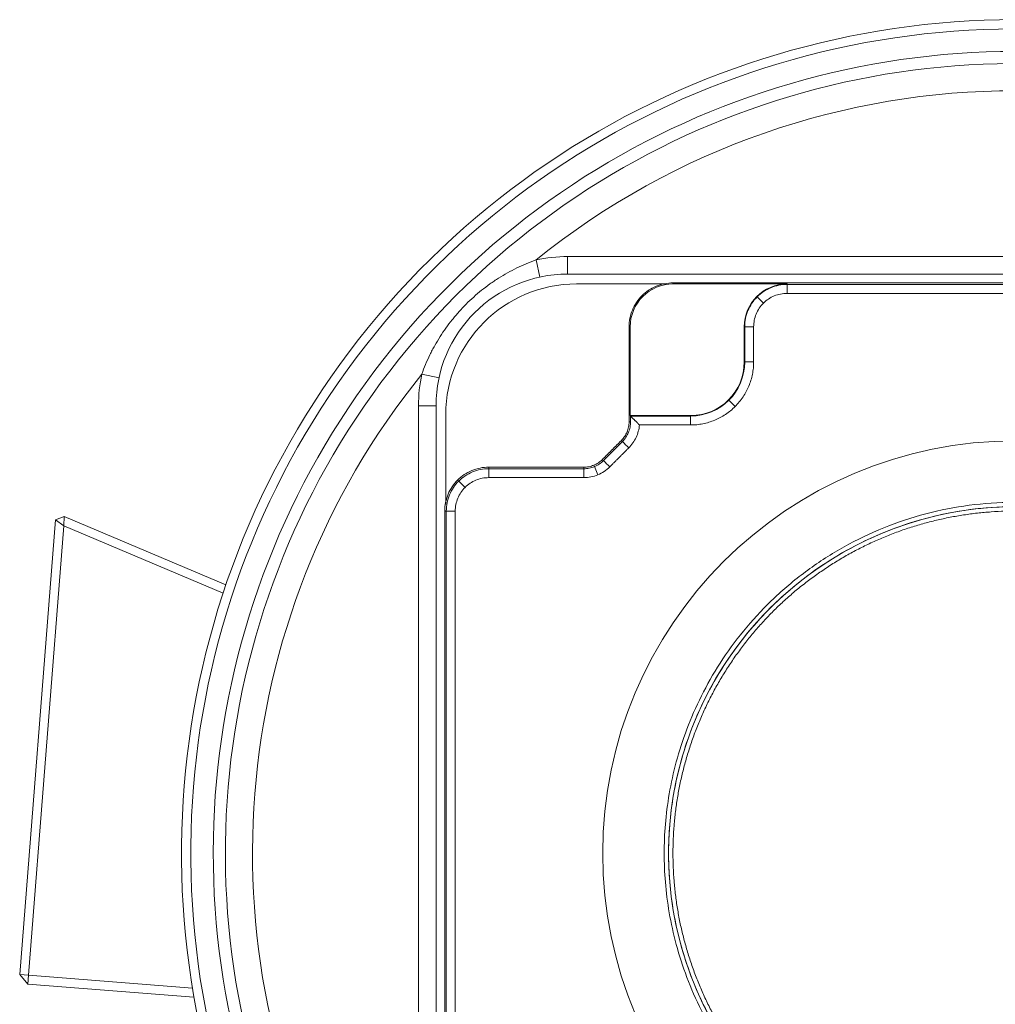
# Model space of a CAD drawing. Header units: millimetres. Extents: x -46 to 5160, y -5105 to -1541.
# Tile 58 of 104: x 3434 to 3545, y -4108 to -3996. Entities that reach past the tile are written whole.
import ezdxf

# ---------------------------------------------------------------- set-up
doc = ezdxf.new("R2010")
doc.units = ezdxf.units.MM
doc.header["$LTSCALE"] = 0.3175
doc.layers.add('1轮廓实线层', color=7, linetype='Continuous', lineweight=18)

msp = doc.modelspace()

# ---------------------------------------------------------------- linework, layer by layer
at = {"layer": '1轮廓实线层'}
for p, q in [((3493.32784, -4025.41105), (3492.90366, -4023.45655)), ((3496.50922, -4025.0698), (3496.50922, -4023.0698)), ((3496.50922, -4023.0698), (3598.50922, -4023.0698)), ((3598.50922, -4025.0698), (3496.50922, -4025.0698)), ((3507.73411, -4026.18326), (3497.50922, -4026.18326)), ((3521.50922, -4026.19198), (3508.50922, -4026.19198)), ((3586.50922, -4026.24435), (3521.50922, -4026.24435)), ((3504.97374, -4027.53431), (3505.06009, -4027.62066)), ((3518.06009, -4027.62066), (3518.09711, -4027.65769)), ((3518.81657, -4028.37715), (3518.09711, -4027.65769)), ((3503.63141, -4041.19198), (3503.63141, -4031.0698)), ((3516.63141, -4035.0698), (3516.63141, -4031.0698)), ((3516.68377, -4031.0698), (3516.68377, -4035.0698)), ((3517.70123, -4035.0698), (3517.70123, -4031.0698)), ((3481.85048, -4036.88842), (3479.89598, -4036.46423)), ((3514.83826, -4039.39884), (3514.87529, -4039.43587)), ((3515.59474, -4040.15532), (3514.87529, -4039.43587)), ((3481.50922, -4040.0698), (3479.50922, -4040.0698)), ((3479.50922, -4135.14009), (3479.50922, -4040.0698)), ((3481.50922, -4040.0698), (3481.50922, -4142.0698)), ((3482.62268, -4041.0698), (3482.62268, -4051.29469)), ((3503.68377, -4041.24435), (3503.63141, -4041.19198)), ((3503.63141, -4041.19198), (3510.50922, -4041.19198)), ((3510.50922, -4041.24435), (3503.68394, -4041.24435)), ((3503.44209, -4043.11811), (3503.28081, -4043.05131)), ((3504.68586, -4042.2618), (3510.50922, -4042.2618)), ((3487.50922, -4047.24435), (3498.3427, -4047.24435)), ((3499.49073, -4046.84139), (3499.55755, -4047.00271)), ((3499.94691, -4047.94271), (3499.55755, -4047.00271)), ((3484.09711, -4048.65769), (3483.97374, -4048.53431)), ((3484.81657, -4049.37715), (3484.09711, -4048.65769)), ((3487.50922, -4048.2618), (3498.3427, -4048.2618)), ((3482.68377, -4117.0698), (3482.68377, -4052.0698)), ((3434.0746, -4104.89789), (3438.15357, -4053.0696)), ((3439.13607, -4052.67265), (3438.15357, -4053.0696)), ((3438.15357, -4053.0696), (3439.1035, -4053.74518)), ((3439.13607, -4052.67265), (3439.1035, -4053.74518)), ((3439.13607, -4052.67265), (3457.56386, -4060.49478)), ((3439.1035, -4053.74518), (3435.07152, -4104.97635)), ((3457.24603, -4061.44623), (3439.1035, -4053.74518)), ((3434.0746, -4104.89789), (3434.99306, -4105.97326)), ((3434.0746, -4104.89789), (3435.07152, -4104.97635)), ((3434.99306, -4105.97326), (3435.07152, -4104.97635)), ((3453.93449, -4107.46399), (3434.99306, -4105.97326)), ((3435.07152, -4104.97635), (3453.76205, -4106.44732))]:
    msp.add_line(p, q, dxfattribs=at)
for centre, radius, start, end in [((3547.50922, -4091.0698), 95, 9.6216876, 209.7301588), ((3547.50922, -4091.0698), 95, 9.6216876, 209.7301588), ((3547.50922, -4091.0698), 93.94427, 9.7319803, 209.7301588), ((3547.50922, -4091.0698), 91.38197, 12.0665166, 208.6346894), ((3547.50922, -4091.0698), 90, 12.2203208, 209.020469), ((3547.50922, -4091.0698), 86.90983, 51.075089, 128.924911), ((3496.50922, -4040.0698), 17, 90, 102.244979), ((3496.50922, -4040.0698), 15, 90, 180), ((3497.50922, -4041.0698), 14.88654, 90, 180), ((3508.50922, -4031.0698), 4.87781, 89.9999999, 180), ((3521.50922, -4031.0698), 4.87781, 90, 180), ((3510.50922, -4035.0698), 6.12219, 270, 0), ((3510.50922, -4035.0698), 6.17455, 270, 0), ((3547.50922, -4091.0698), 86.90983, 141.075089, 209.9932809), ((3496.50922, -4040.0698), 17, 167.755021, 180), ((3547.50922, -4091.0698), 46.99997, 90, 270), ((3547.50922, -4091.0698), 39.5, 31.3071286, 328.6928714), ((3547.50922, -4091.0698), 39.5, 105.655973, 107.3252674)]:
    msp.add_arc(centre, radius, start, end, dxfattribs=at)
for points, knots in [([(3479.89598, -4036.46423), (3480.02688, -4036.08791), (3480.16891, -4035.71641), (3480.47452, -4034.98266), (3480.6381, -4034.6204), (3480.85581, -4034.17322), (3480.90004, -4034.08403), (3480.98968, -4033.90647), (3481.12593, -4033.64134), (3481.26751, -4033.37982), (3481.55766, -4032.86149), (3481.76039, -4032.52221), (3482.18409, -4031.85585), (3482.62602, -4031.20169), (3483.10411, -4030.5716), (3483.47629, -4030.10804), (3483.60263, -4029.95503), (3483.79555, -4029.72778), (3483.86043, -4029.6524), (3483.99134, -4029.50242), (3484.05731, -4029.42788), (3484.38928, -4029.05789), (3484.93485, -4028.48237), (3485.79579, -4027.66766), (3486.6991, -4026.9013), (3487.32979, -4026.42283), (3487.8137, -4026.07639), (3487.97685, -4025.96295), (3488.30674, -4025.74036), (3488.47293, -4025.63156), (3488.97525, -4025.31263), (3489.31512, -4025.10995), (3490.0049, -4024.72451), (3490.35482, -4024.54173), (3491.06493, -4024.19637), (3491.42514, -4024.03378), (3492.15623, -4023.72936), (3492.52712, -4023.58753), (3492.90366, -4023.45655)], [0, 0, 0, 0, 0.0625, 0.0625, 0.125, 0.125, 0.140625, 0.140625, 0.15625, 0.1875, 0.1875, 0.25, 0.25, 0.3125, 0.375, 0.375, 0.40625, 0.40625, 0.421875, 0.421875, 0.4375, 0.4375, 0.5, 0.5625, 0.625, 0.6875, 0.6875, 0.71875, 0.71875, 0.75, 0.75, 0.8125, 0.8125, 0.875, 0.875, 0.9375, 0.9375, 1, 1, 1, 1]), ([(3508.50922, -4026.06987), (3508.18198, -4026.06987), (3507.85474, -4026.1021), (3507.21283, -4026.22978), (3506.89817, -4026.32523), (3506.2935, -4026.5757), (3506.0035, -4026.7307), (3505.45931, -4027.09432), (3505.20513, -4027.30292), (3504.74234, -4027.76571), (3504.53374, -4028.01989), (3504.17012, -4028.56408), (3504.01512, -4028.85407), (3503.76466, -4029.45874), (3503.66921, -4029.7734), (3503.54152, -4030.41532), (3503.50929, -4030.74255), (3503.50929, -4031.0698)], [0, 0, 0, 0, 0.125, 0.125, 0.25, 0.25, 0.375, 0.375, 0.5, 0.5, 0.625, 0.625, 0.75, 0.75, 0.875, 0.875, 1, 1, 1, 1]), ([(3516.68377, -4031.0698), (3516.68377, -4030.75397), (3516.71488, -4030.43816), (3516.83811, -4029.81864), (3516.93023, -4029.51496), (3517.17195, -4028.9314), (3517.32155, -4028.65152), (3517.67247, -4028.12632), (3517.87379, -4027.88101), (3518.32044, -4027.43437), (3518.56575, -4027.23305), (3519.09094, -4026.88212), (3519.37082, -4026.73253), (3519.95439, -4026.49081), (3520.25807, -4026.39868), (3520.87758, -4026.27546), (3521.1934, -4026.24435), (3521.50922, -4026.24435)], [0, 0, 0, 0, 0.125, 0.125, 0.25, 0.25, 0.375, 0.375, 0.5, 0.5, 0.625, 0.625, 0.75, 0.75, 0.875, 0.875, 1, 1, 1, 1]), ([(3517.70124, -4031.0698), (3517.70124, -4030.82057), (3517.72579, -4030.57134), (3517.82304, -4030.08246), (3517.89573, -4029.84281), (3518.08649, -4029.38229), (3518.20454, -4029.16143), (3518.48147, -4028.74697), (3518.64034, -4028.55338), (3518.99281, -4028.20092), (3519.18639, -4028.04205), (3519.60085, -4027.76512), (3519.82171, -4027.64706), (3520.28223, -4027.45631), (3520.52188, -4027.38361), (3521.01076, -4027.28637), (3521.25999, -4027.26182), (3521.50922, -4027.26182)], [0, 0, 0, 0, 0.125, 0.125, 0.25, 0.25, 0.375, 0.375, 0.5, 0.5, 0.625, 0.625, 0.75, 0.75, 0.875, 0.875, 1, 1, 1, 1]), ([(3502.63051, -4044.02456), (3502.76934, -4043.88572), (3502.89451, -4043.73322), (3503.11267, -4043.4067), (3503.20568, -4043.23271), (3503.35595, -4042.86991), (3503.41322, -4042.68111), (3503.48983, -4042.29596), (3503.50917, -4042.09962), (3503.50917, -4041.90328)], [0, 0, 0, 0, 0.25, 0.25, 0.5, 0.5, 0.75, 0.75, 1, 1, 1, 1]), ([(3502.75394, -4044.148), (3502.90086, -4044.00108), (3503.0333, -4043.8397), (3503.26416, -4043.49419), (3503.36258, -4043.31007), (3503.5216, -4042.92615), (3503.5822, -4042.72637), (3503.66327, -4042.31881), (3503.68373, -4042.11105), (3503.68373, -4041.90328)], [0, 0, 0, 0, 0.25, 0.25, 0.5, 0.5, 0.75, 0.75, 1, 1, 1, 1]), ([(3504.68585, -4042.2618), (3504.67439, -4042.24934), (3504.65153, -4042.22449), (3504.61711, -4042.18746), (3504.58274, -4042.15076), (3504.54839, -4042.11439), (3504.51407, -4042.07836), (3504.47979, -4042.04267), (3504.44554, -4042.00733), (3504.41132, -4041.97232), (3504.37714, -4041.93766), (3504.33227, -4041.89257), (3504.27667, -4041.83742), (3504.21019, -4041.77265), (3504.14387, -4041.70921), (3504.07773, -4041.64709), (3504.01178, -4041.58629), (3503.94602, -4041.52682), (3503.88048, -4041.46866), (3503.81514, -4041.41182), (3503.75009, -4041.35624), (3503.70642, -4041.31985), (3503.68475, -4041.3018)], [0, 0, 0, 0, 0.037351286, 0.074457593, 0.111318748, 0.147934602, 0.184305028, 0.220429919, 0.256309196, 0.291942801, 0.327330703, 0.362472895, 0.430458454, 0.497498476, 0.563593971, 0.628746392, 0.692957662, 0.756230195, 0.818566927, 0.879971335, 0.940447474, 1, 1, 1, 1]), ([(3503.47341, -4044.86746), (3503.64626, -4044.69461), (3503.80396, -4044.5066), (3504.08422, -4044.106), (3504.20678, -4043.89342), (3504.41303, -4043.45015), (3504.49673, -4043.21948), (3504.62268, -4042.74708), (3504.66495, -4042.50536), (3504.68586, -4042.2618)], [0, 0, 0, 0, 0.25, 0.25, 0.5, 0.5, 0.75, 0.75, 1, 1, 1, 1]), ([(3500.46398, -4046.19108), (3500.32515, -4046.32992), (3500.17264, -4046.45508), (3499.84613, -4046.67325), (3499.67213, -4046.76625), (3499.30933, -4046.91653), (3499.12053, -4046.9738), (3498.73539, -4047.05041), (3498.53904, -4047.06975), (3498.3427, -4047.06975)], [0, 0, 0, 0, 0.25, 0.25, 0.5, 0.5, 0.75, 0.75, 1, 1, 1, 1]), ([(3500.58745, -4046.31455), (3500.44053, -4046.46147), (3500.27915, -4046.59391), (3499.93363, -4046.82478), (3499.74951, -4046.92319), (3499.36559, -4047.08222), (3499.16581, -4047.14282), (3498.75824, -4047.22389), (3498.55047, -4047.24436), (3498.3427, -4047.24436)], [0, 0, 0, 0, 0.25, 0.25, 0.5, 0.5, 0.75, 0.75, 1, 1, 1, 1]), ([(3487.50922, -4047.06987), (3487.18198, -4047.06987), (3486.85474, -4047.1021), (3486.21283, -4047.22978), (3485.89817, -4047.32523), (3485.2935, -4047.5757), (3485.0035, -4047.7307), (3484.45931, -4048.09432), (3484.20513, -4048.30292), (3483.74234, -4048.76571), (3483.53374, -4049.01989), (3483.17012, -4049.56408), (3483.01512, -4049.85407), (3482.76466, -4050.45874), (3482.66921, -4050.7734), (3482.54152, -4051.41532), (3482.50929, -4051.74255), (3482.50929, -4052.0698)], [0, 0, 0, 0, 0.125, 0.125, 0.25, 0.25, 0.375, 0.375, 0.5, 0.5, 0.625, 0.625, 0.75, 0.75, 0.875, 0.875, 1, 1, 1, 1]), ([(3487.50922, -4047.24435), (3487.1934, -4047.24435), (3486.87758, -4047.27545), (3486.25807, -4047.39868), (3485.95438, -4047.4908), (3485.37082, -4047.73252), (3485.09094, -4047.88212), (3484.56574, -4048.23304), (3484.32043, -4048.43437), (3483.87379, -4048.88101), (3483.67247, -4049.12632), (3483.32154, -4049.65152), (3483.17195, -4049.93139), (3482.93022, -4050.51496), (3482.8381, -4050.81864), (3482.71487, -4051.43816), (3482.68377, -4051.75397), (3482.68377, -4052.0698)], [0, 0, 0, 0, 0.125, 0.125, 0.25, 0.25, 0.375, 0.375, 0.5, 0.5, 0.625, 0.625, 0.75, 0.75, 0.875, 0.875, 1, 1, 1, 1]), ([(3498.3427, -4048.26181), (3498.61706, -4048.26181), (3498.89142, -4048.23479), (3499.42961, -4048.12773), (3499.69343, -4048.04771), (3500.20039, -4047.83772), (3500.44353, -4047.70776), (3500.89978, -4047.4029), (3501.11289, -4047.228), (3501.3069, -4047.034)], [0, 0, 0, 0, 0.25, 0.25, 0.5, 0.5, 0.75, 0.75, 1, 1, 1, 1]), ([(3483.70124, -4052.0698), (3483.70124, -4051.82057), (3483.72578, -4051.57134), (3483.82303, -4051.08245), (3483.89572, -4050.84281), (3484.08648, -4050.38229), (3484.20453, -4050.16142), (3484.48146, -4049.74697), (3484.64034, -4049.55338), (3484.9928, -4049.20091), (3485.18639, -4049.04204), (3485.60085, -4048.76511), (3485.82171, -4048.64706), (3486.28223, -4048.4563), (3486.52188, -4048.38361), (3487.01076, -4048.28636), (3487.25999, -4048.26181), (3487.50922, -4048.26181)], [0, 0, 0, 0, 0.125, 0.125, 0.25, 0.25, 0.375, 0.375, 0.5, 0.5, 0.625, 0.625, 0.75, 0.75, 0.875, 0.875, 1, 1, 1, 1])]:
    msp.add_open_spline(points, degree=3, knots=knots, dxfattribs=at)
for points, degree in [([(3586.50922, -4026.06983), (3508.50922, -4026.06983)], 1), ([(3508.50922, -4026.19198), (3508.50922, -4026.15128), (3508.50922, -4026.11057), (3508.50922, -4026.06987)], 3), ([(3521.50922, -4026.24435), (3521.50922, -4026.2269), (3521.50922, -4026.20944), (3521.50922, -4026.19198)], 3), ([(3521.50922, -4027.26182), (3521.50922, -4026.92267), (3521.50922, -4026.58353), (3521.50922, -4026.24438)], 3), ([(3521.50922, -4027.26181), (3586.50922, -4027.2618)], 1), ([(3503.50922, -4041.90328), (3503.50922, -4031.0698)], 1), ([(3503.63141, -4031.0698), (3503.50929, -4031.0698)], 1), ([(3516.68377, -4031.0698), (3516.63141, -4031.0698)], 1), ([(3517.70122, -4031.0698), (3516.68377, -4031.0698)], 1), ([(3510.50922, -4042.26181), (3510.74458, -4042.26181), (3511.2153, -4042.23869), (3511.91457, -4042.13496), (3512.60031, -4041.96319), (3513.26591, -4041.72504), (3513.90496, -4041.42279), (3514.51131, -4041.05935), (3515.07912, -4040.63824), (3515.60292, -4040.1635), (3516.07766, -4039.6397), (3516.49878, -4039.07189), (3516.86221, -4038.46554), (3517.16446, -4037.82649), (3517.40261, -4037.16089), (3517.57438, -4036.47515), (3517.67811, -4035.77587), (3517.70124, -4035.30516), (3517.70124, -4035.0698)], 3), ([(3516.68377, -4035.0698), (3516.66632, -4035.0698), (3516.64886, -4035.0698), (3516.63141, -4035.0698)], 3), ([(3517.70123, -4035.0698), (3517.36208, -4035.0698), (3517.02293, -4035.0698), (3516.68377, -4035.0698)], 3), ([(3503.50922, -4041.90328), (3503.68377, -4041.90328)], 1), ([(3503.68476, -4041.3018), (3503.68377, -4041.24435)], 1), ([(3503.68377, -4041.90328), (3503.68377, -4041.60532), (3503.68476, -4041.3018)], 2), ([(3510.50922, -4041.24435), (3510.50922, -4041.19198)], 1), ([(3510.50922, -4042.2618), (3510.50922, -4041.24435)], 1), ([(3500.46402, -4046.19112), (3502.63054, -4044.0246)], 1), ([(3500.58745, -4046.31455), (3502.75397, -4044.14802)], 1), ([(3502.63051, -4044.02457), (3502.67165, -4044.06571), (3502.7128, -4044.10685), (3502.75394, -4044.148)], 3), ([(3502.75396, -4044.14802), (3502.99378, -4044.38783), (3503.23359, -4044.62765), (3503.47341, -4044.86746)], 3), ([(3501.30689, -4047.03399), (3503.47341, -4044.86747)], 1), ([(3500.58742, -4046.31452), (3500.54627, -4046.27337), (3500.50513, -4046.23223), (3500.46399, -4046.19109)], 3), ([(3501.3069, -4047.034), (3501.06708, -4046.79418), (3500.82727, -4046.55437), (3500.58745, -4046.31455)], 3), ([(3487.50922, -4047.0698), (3498.3427, -4047.0698)], 1), ([(3487.50922, -4047.24435), (3487.50922, -4047.18619), (3487.50922, -4047.12803), (3487.50922, -4047.06987)], 3), ([(3487.50922, -4048.2618), (3487.50922, -4048.09223), (3487.50922, -4047.75308), (3487.50922, -4047.41392), (3487.50922, -4047.24435)], 3), ([(3498.3427, -4047.24435), (3498.3427, -4047.06979)], 1), ([(3498.3427, -4048.26181), (3498.3427, -4047.24436)], 1), ([(3482.50922, -4130.0698), (3482.50922, -4052.0698)], 1), ([(3482.68377, -4052.0698), (3482.50929, -4052.0698)], 1), ([(3483.70122, -4052.0698), (3482.68377, -4052.0698)], 1), ([(3483.70123, -4117.0698), (3483.70123, -4052.0698)], 1), ([(3580.8306, -4070.80441), (3577.51458, -4065.35204), (3567.7527, -4057.12974), (3555.87901, -4052.4476), (3543.13211, -4051.79425), (3530.8418, -4055.2379), (3520.29015, -4062.41932), (3512.57783, -4072.58939), (3508.50934, -4084.68723), (3508.5091, -4097.45099), (3512.57723, -4109.54908), (3520.28915, -4119.7193), (3530.84043, -4126.90106), (3543.1306, -4130.34518), (3555.87752, -4129.69232), (3567.75151, -4125.01059), (3577.51424, -4116.78811), (3580.8306, -4111.33519)], 2)]:
    msp.add_open_spline(points, degree=degree, dxfattribs=at)
for points, weights in [([(3581.68499, -4070.28478), (3555.68656, -4027.53685), (3507.50922, -4041.03677), (3507.50922, -4091.0698), (3507.50922, -4141.10283), (3555.68656, -4154.60274), (3581.68499, -4111.85482)], [1, 0.513213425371, 0.513213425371, 1, 0.513213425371, 0.513213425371, 1]), ([(3581.25779, -4070.54459), (3555.58434, -4028.33102), (3508.00922, -4041.66219), (3508.00922, -4091.0698), (3508.00922, -4140.47741), (3555.58434, -4153.80858), (3581.25779, -4111.595)], [1, 0.513213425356, 0.513213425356, 1, 0.513213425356, 0.513213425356, 1])]:
    msp.add_rational_spline(points, weights, degree=3, knots=[0, 0, 0, 0, 0.5, 0.5, 0.5, 1, 1, 1, 1], dxfattribs=at)

doc.saveas('drawing.dxf')
